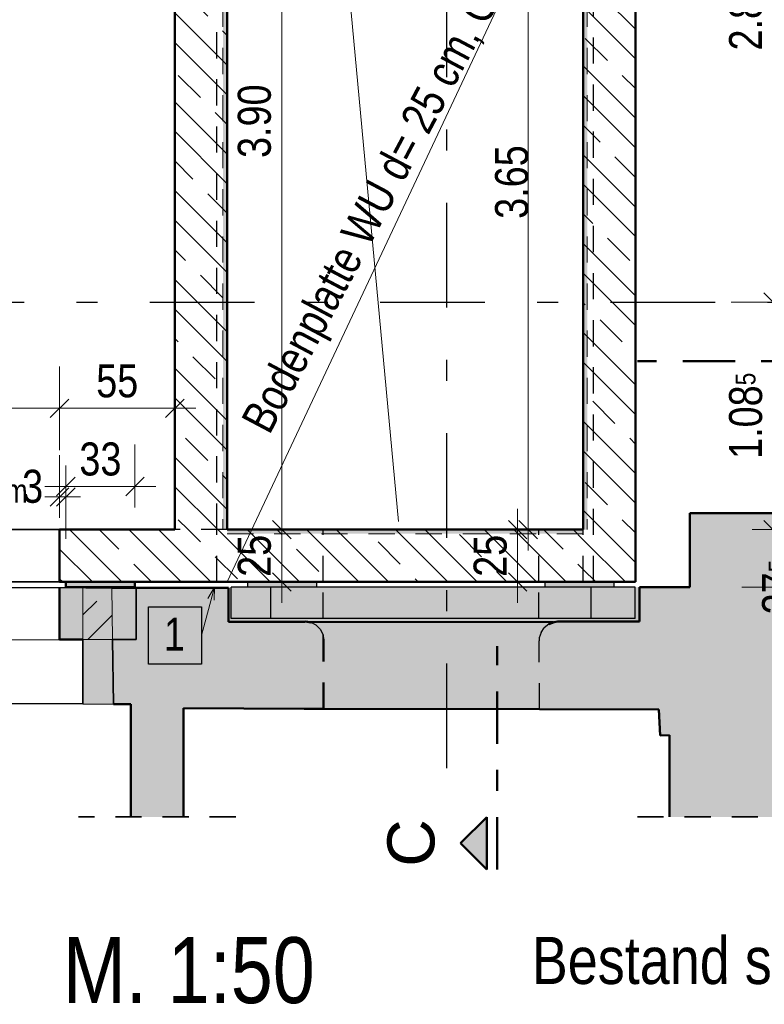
# Model space of a CAD drawing. Header units: millimetres. Extents: x -50 to 85, y 0 to 206.
# Tile 10 of 152: x 8.65 to 12.2, y 10.48 to 15.19. Entities that reach past the tile are written whole.
import ezdxf

# ---------------------------------------------------------------- set-up
doc = ezdxf.new("R2010")
doc.units = ezdxf.units.MM
for name, pattern in [('DASHDOT', [1, 0.5, -0.25, 0, -0.25]), ('DASHDOTX2', [2, 1, -0.5, 0, -0.5]), ('HIDDEN', [0.375, 0.25, -0.125])]:
    doc.linetypes.add(name, pattern=pattern)
for name, color, linetype, lineweight in [('Achsen', 7, 'Continuous', 20), ('Geschnittene Kanten', 7, 'Continuous', 20), ('Schraffuren', 7, 'Continuous', 20), ('Verdeckte Kanten', 7, 'Continuous', 20)]:
    doc.layers.add(name, color=color, linetype=linetype, lineweight=lineweight)
doc.styles.add('Arial', font='arial.ttf')
doc.styles.add('Arial Narrow', font='ARIALN.TTF')
doc.dimstyles.new('Arch_Strakon_dimstyle', dxfattribs={"dimtxt": 15.75, "dimasz": 1, "dimexe": 1.25, "dimexo": 0.0625, "dimgap": 1, "dimtad": 0, "dimdec": 5, "dimzin": 12, "dimdsep": 46, "dimtxsty": 'Arial Narrow', "dimblk": 'Arrowhead_Tick', "dimsah": 1, "dimcen": 0, "dimse1": 1, "dimse2": 1, "dimclrd": 6, "dimclrt": 2, "dimazin": 0, "dimtfac": 1, "dimtdec": 4, "dimtmove": 0, "dimatfit": 3, "dimldrblk": 'NONE', "dimfxl": 1, "dimtvp": 1, "dimtolj": 1, "dimtzin": 0, "dimlwd": 13, "dimarcsym": 2})
pattern_1 = [(135, (0, 0), (-0.212132, -0.212132), []), (135, (-0.0707, -0.0707), (-0.212132, -0.212132), []), (135, (-0.14142, -0.14142), (-0.212132, -0.212132), [0.15, -0.1])]

# ---------------------------------------------------------------- blocks, each defined once
blk = doc.blocks.new('Arrowhead_Tick')
at = {"color": 0, "linetype": 'Continuous', "lineweight": -2}
for p, q in [((0, 20), (0, -10)), ((-1, 0), (0, 0)), ((10, 0), (0, 0))]:
    blk.add_line(p, q, dxfattribs=at)
at = {"color": 2, "linetype": 'Continuous', "lineweight": 35}
blk.add_line((4.42, 4.42), (-4.42, -4.42), dxfattribs=at)
blk = doc.blocks.new('*D85')
at = {"color": 6, "linetype": 'Continuous', "lineweight": 13}
for p, q in [((12.2963, 12.7614), (12.2963, 12.7714)), ((12.2963, 12.4764), (12.2963, 12.7514)), ((12.2963, 12.4664), (12.2963, 12.4564))]:
    blk.add_line(p, q, dxfattribs=at)
at = {"layer": 'Defpoints', "color": 0}
for p in [(11.339, 12.7514), (12.2963, 12.7514), (12.4818, 12.4764)]:
    blk.add_point(p, dxfattribs=at)
at = {"color": 6, "lineweight": 13, "xscale": 0.01, "yscale": 0.01, "zscale": 0.01}
for p, rotation in [((12.2963, 12.7514), 270), ((12.2963, 12.4764), 90)]:
    blk.add_blockref('Arrowhead_Tick', p, dxfattribs=dict(at, rotation=rotation))
at = {"color": 2, "lineweight": 35, "insert": (12.2731, 12.4769), "char_height": 0.1575, "attachment_point": 5, "rotation": 90, "style": 'Arial Narrow'}
blk.add_mtext('\\A1;27{\\A1;\\H.6x;\\S5;}', dxfattribs=at)
blk = doc.blocks.new('_None')
blk = doc.blocks.new('*D86')
at = {"color": 6, "linetype": 'Continuous', "lineweight": 13}
blk.add_line((12.2463, 13.848), (12.2463, 16.6414), dxfattribs=at)
at = {"layer": 'Defpoints', "color": 0}
for p in [(11.589, 16.6514), (12.2463, 16.6514), (13.4229, 13.838)]:
    blk.add_point(p, dxfattribs=at)
at = {"color": 6, "lineweight": 13, "xscale": 0.01, "yscale": 0.01, "zscale": 0.01}
for p, rotation in [((12.2463, 16.6514), 89.99999999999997), ((12.2463, 13.838), 269.9999999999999)]:
    blk.add_blockref('Arrowhead_Tick', p, dxfattribs=dict(at, rotation=rotation))
at = {"color": 2, "lineweight": 35, "insert": (12.1159, 15.2447), "char_height": 0.1575, "attachment_point": 5, "rotation": 90, "style": 'Arial Narrow'}
blk.add_mtext('\\A1;2.81{\\A1;\\H.6x;\\S5;}', dxfattribs=at)
blk = doc.blocks.new('*D200')
at = {"color": 6, "linetype": 'Continuous', "lineweight": 13}
blk.add_line((12.2463, 12.7614), (12.2463, 13.828), dxfattribs=at)
at = {"layer": 'Defpoints', "color": 0}
for p in [(12.2463, 13.838), (13.4229, 13.838), (11.339, 12.7514)]:
    blk.add_point(p, dxfattribs=at)
at = {"color": 6, "lineweight": 13, "xscale": 0.01, "yscale": 0.01, "zscale": 0.01}
for p, rotation in [((12.2463, 13.838), 90), ((12.2463, 12.7514), 270)]:
    blk.add_blockref('Arrowhead_Tick', p, dxfattribs=dict(at, rotation=rotation))
at = {"color": 2, "lineweight": 35, "insert": (12.1159, 13.2947), "char_height": 0.1575, "attachment_point": 5, "rotation": 90, "style": 'Arial Narrow'}
blk.add_mtext('\\A1;1.08{\\A1;\\H.6x;\\S5;}', dxfattribs=at)
blk = doc.blocks.new('*D201')
at = {"color": 6, "linetype": 'Continuous', "lineweight": 13}
blk.add_line((9.9, 12.5114), (9.9, 12.7414), dxfattribs=at)
at = {"layer": 'Defpoints', "color": 0}
for p in [(9.9, 12.7514), (11.339, 12.7514), (8.8385, 12.5014)]:
    blk.add_point(p, dxfattribs=at)
at = {"color": 6, "lineweight": 13, "xscale": 0.01, "yscale": 0.01, "zscale": 0.01}
for p, rotation in [((9.9, 12.7514), 90), ((9.9, 12.5014), 270)]:
    blk.add_blockref('Arrowhead_Tick', p, dxfattribs=dict(at, rotation=rotation))
at = {"color": 2, "lineweight": 35, "insert": (9.7696, 12.6264), "char_height": 0.1575, "attachment_point": 5, "rotation": 90, "style": 'Arial Narrow'}
blk.add_mtext('\\A1;25', dxfattribs=at)
blk = doc.blocks.new('*D202')
at = {"color": 6, "linetype": 'Continuous', "lineweight": 13}
blk.add_line((9.9, 12.7614), (9.9, 16.6414), dxfattribs=at)
at = {"layer": 'Defpoints', "color": 0}
for p in [(9.9, 16.6514), (11.589, 16.6514), (11.339, 12.7514)]:
    blk.add_point(p, dxfattribs=at)
at = {"color": 6, "lineweight": 13, "xscale": 0.01, "yscale": 0.01, "zscale": 0.01}
for p, rotation in [((9.9, 16.6514), 90), ((9.9, 12.7514), 270)]:
    blk.add_blockref('Arrowhead_Tick', p, dxfattribs=dict(at, rotation=rotation))
at = {"color": 2, "lineweight": 35, "insert": (9.7696, 14.7014), "char_height": 0.1575, "attachment_point": 5, "rotation": 90, "style": 'Arial Narrow'}
blk.add_mtext('\\A1;3.90', dxfattribs=at)
blk = doc.blocks.new('*D203')
at = {"color": 6, "linetype": 'Continuous', "lineweight": 13}
blk.add_line((8.3, 12.5114), (8.3, 16.6414), dxfattribs=at)
at = {"layer": 'Defpoints', "color": 0}
for p in [(8.3, 16.6514), (11.589, 16.6514), (8.8385, 12.5014)]:
    blk.add_point(p, dxfattribs=at)
at = {"color": 6, "lineweight": 13, "xscale": 0.01, "yscale": 0.01, "zscale": 0.01}
for p, rotation in [((8.3, 16.6514), 90), ((8.3, 12.5014), 270)]:
    blk.add_blockref('Arrowhead_Tick', p, dxfattribs=dict(at, rotation=rotation))
at = {"color": 2, "lineweight": 35, "insert": (8.1696, 14.5764), "char_height": 0.1575, "attachment_point": 5, "rotation": 90, "style": 'Arial Narrow'}
blk.add_mtext('\\A1;4.15', dxfattribs=at)
blk = doc.blocks.new('*D204')
at = {"color": 6, "linetype": 'Continuous', "lineweight": 13}
blk.add_line((11.0263, 12.5114), (11.0263, 12.7414), dxfattribs=at)
at = {"layer": 'Defpoints', "color": 0}
for p in [(11.0263, 12.7514), (11.339, 12.7514), (8.8385, 12.5014)]:
    blk.add_point(p, dxfattribs=at)
at = {"color": 6, "lineweight": 13, "xscale": 0.01, "yscale": 0.01, "zscale": 0.01}
for p, rotation in [((11.0263, 12.7514), 90), ((11.0263, 12.5014), 270)]:
    blk.add_blockref('Arrowhead_Tick', p, dxfattribs=dict(at, rotation=rotation))
at = {"color": 2, "lineweight": 35, "insert": (10.8959, 12.6264), "char_height": 0.1575, "attachment_point": 5, "rotation": 90, "style": 'Arial Narrow'}
blk.add_mtext('\\A1;25', dxfattribs=at)
blk = doc.blocks.new('*D206')
at = {"color": 6, "linetype": 'Continuous', "lineweight": 13}
blk.add_line((11.0763, 12.7614), (11.0763, 16.3914), dxfattribs=at)
at = {"layer": 'Defpoints', "color": 0}
for p in [(11.0763, 16.4014), (11.089, 16.4014), (11.339, 12.7514)]:
    blk.add_point(p, dxfattribs=at)
at = {"color": 6, "lineweight": 13, "xscale": 0.01, "yscale": 0.01, "zscale": 0.01}
for p, rotation in [((11.0763, 16.4014), 90), ((11.0763, 12.7514), 270)]:
    blk.add_blockref('Arrowhead_Tick', p, dxfattribs=dict(at, rotation=rotation))
at = {"color": 2, "lineweight": 35, "insert": (10.9983, 14.4108), "char_height": 0.1575, "attachment_point": 5, "rotation": 90, "style": 'Arial Narrow'}
blk.add_mtext('\\A1;3.65', dxfattribs=at)
blk = doc.blocks.new('*D217')
at = {"color": 6, "linetype": 'Continuous', "lineweight": 13}
for p, q in [((12.7, 12.5114), (12.7, 12.5214)), ((12.7, 12.4764), (12.7, 12.5014)), ((12.7, 12.4664), (12.7, 12.4564))]:
    blk.add_line(p, q, dxfattribs=at)
at = {"layer": 'Defpoints', "color": 0}
for p in [(11.4875, 12.5014), (11.4875, 12.4764), (12.7, 12.5014)]:
    blk.add_point(p, dxfattribs=at)
at = {"color": 6, "lineweight": 13, "xscale": 0.01, "yscale": 0.01, "zscale": 0.01}
for p, rotation in [((12.7, 12.4764), 90), ((12.7, 12.5014), 270)]:
    blk.add_blockref('Arrowhead_Tick', p, dxfattribs=dict(at, rotation=rotation))
at = {"color": 2, "lineweight": 35, "insert": (12.5709, 12.4889), "char_height": 0.1575, "attachment_point": 5, "rotation": 90, "style": 'Arial Narrow'}
blk.add_mtext('\\A1;2{\\A1;\\H.6x;\\S5;}', dxfattribs=at)
blk = doc.blocks.new('*D218')
at = {"color": 6, "linetype": 'Continuous', "lineweight": 13}
blk.add_line((12.7, 12.5114), (12.7, 16.6414), dxfattribs=at)
at = {"layer": 'Defpoints', "color": 0}
for p in [(11.589, 16.6514), (12.7, 16.6514), (11.4875, 12.5014)]:
    blk.add_point(p, dxfattribs=at)
at = {"color": 6, "lineweight": 13, "xscale": 0.01, "yscale": 0.01, "zscale": 0.01}
for p, rotation in [((12.7, 16.6514), 90), ((12.7, 12.5014), 270)]:
    blk.add_blockref('Arrowhead_Tick', p, dxfattribs=dict(at, rotation=rotation))
at = {"color": 2, "lineweight": 35, "insert": (12.5696, 14.5764), "char_height": 0.1575, "attachment_point": 5, "rotation": 90, "style": 'Arial Narrow'}
blk.add_mtext('\\A1;4.15', dxfattribs=at)
blk = doc.blocks.new('*D394')
at = {"color": 6, "linetype": 'Continuous', "lineweight": 13}
blk.add_line((7.6485, 13.3306), (8.8285, 13.3306), dxfattribs=at)
at = {"layer": 'Defpoints', "color": 0}
for p in [(8.8385, 13.3306), (7.6385, 12.7514), (8.8385, 12.7514)]:
    blk.add_point(p, dxfattribs=at)
at = {"color": 6, "lineweight": 13, "xscale": 0.01, "yscale": 0.01, "zscale": 0.01}
blk.add_blockref('Arrowhead_Tick', (8.8385, 13.3306), dxfattribs=at)
at = {"color": 6, "lineweight": 13, "xscale": 0.01, "yscale": 0.01, "zscale": 0.01, "rotation": 180}
blk.add_blockref('Arrowhead_Tick', (7.6385, 13.3306), dxfattribs=at)
at = {"color": 2, "lineweight": 35, "insert": (8.2385, 13.461), "char_height": 0.1575, "attachment_point": 5, "style": 'Arial Narrow'}
blk.add_mtext('\\A1;1.20', dxfattribs=at)
blk = doc.blocks.new('*D397')
at = {"color": 6, "linetype": 'Continuous', "lineweight": 13}
blk.add_line((8.8785, 12.9572), (9.1885, 12.9572), dxfattribs=at)
at = {"layer": 'Defpoints', "color": 0}
for p in [(9.1985, 12.9572), (8.8685, 12.4764), (9.1985, 12.4764)]:
    blk.add_point(p, dxfattribs=at)
at = {"color": 6, "lineweight": 13, "xscale": 0.01, "yscale": 0.01, "zscale": 0.01}
blk.add_blockref('Arrowhead_Tick', (9.1985, 12.9572), dxfattribs=at)
at = {"color": 6, "lineweight": 13, "xscale": 0.01, "yscale": 0.01, "zscale": 0.01, "rotation": 180}
blk.add_blockref('Arrowhead_Tick', (8.8685, 12.9572), dxfattribs=at)
at = {"color": 2, "lineweight": 35, "insert": (9.0335, 13.0876), "char_height": 0.1575, "attachment_point": 5, "style": 'Arial Narrow'}
blk.add_mtext('\\A1;33', dxfattribs=at)
blk = doc.blocks.new('*D400')
at = {"color": 6, "linetype": 'Continuous', "lineweight": 13}
blk.add_line((8.8485, 13.3306), (9.379, 13.3306), dxfattribs=at)
at = {"layer": 'Defpoints', "color": 0}
for p in [(9.389, 13.3306), (8.8385, 12.7514), (9.389, 12.7514)]:
    blk.add_point(p, dxfattribs=at)
at = {"color": 6, "lineweight": 13, "xscale": 0.01, "yscale": 0.01, "zscale": 0.01}
blk.add_blockref('Arrowhead_Tick', (9.389, 13.3306), dxfattribs=at)
at = {"color": 6, "lineweight": 13, "xscale": 0.01, "yscale": 0.01, "zscale": 0.01, "rotation": 180}
blk.add_blockref('Arrowhead_Tick', (8.8385, 13.3306), dxfattribs=at)
at = {"color": 2, "lineweight": 35, "insert": (9.1138, 13.4607), "char_height": 0.1575, "attachment_point": 5, "style": 'Arial Narrow'}
blk.add_mtext('\\A1;55', dxfattribs=at)
blk = doc.blocks.new('*D401')
at = {"color": 6, "linetype": 'Continuous', "lineweight": 13}
for p, q in [((8.8285, 12.9072), (8.8185, 12.9072)), ((8.8385, 12.9072), (8.8685, 12.9072)), ((8.8785, 12.9072), (8.8885, 12.9072))]:
    blk.add_line(p, q, dxfattribs=at)
at = {"layer": 'Defpoints', "color": 0}
for p in [(8.8685, 12.9072), (8.8385, 12.474), (8.8685, 12.4764)]:
    blk.add_point(p, dxfattribs=at)
at = {"color": 6, "lineweight": 13, "xscale": 0.01, "yscale": 0.01, "zscale": 0.01}
blk.add_blockref('Arrowhead_Tick', (8.8385, 12.9072), dxfattribs=at)
at = {"color": 6, "lineweight": 13, "xscale": 0.01, "yscale": 0.01, "zscale": 0.01, "rotation": 180}
blk.add_blockref('Arrowhead_Tick', (8.8685, 12.9072), dxfattribs=at)
at = {"color": 2, "lineweight": 35, "insert": (8.7097, 12.9572), "char_height": 0.1575, "attachment_point": 5, "style": 'Arial Narrow'}
blk.add_mtext('\\A1;3', dxfattribs=at)

msp = doc.modelspace()

# ---------------------------------------------------------------- hatches: boundary and pattern name
at = {"lineweight": 13}
h = msp.add_hatch(dxfattribs=at)
h.set_pattern_fill('wuB', color=6, scale=0.01, angle=135, style=0, pattern_type=2)
h.set_pattern_definition(pattern_1)
h.paths.add_polyline_path([(9.638982, 16.6514394), (9.638982, 12.7513803), (9.388982, 12.7513803), (9.388982, 16.4014341)])
h = msp.add_hatch(dxfattribs=at)
h.set_pattern_fill('wuB', color=6, scale=0.01, angle=135, style=0, pattern_type=2)
h.set_pattern_definition(pattern_1)
h.paths.add_polyline_path([(11.5889895, 12.5013803), (11.3389895, 12.5013803), (11.3389895, 16.6513871), (11.5889895, 16.6513871)])
at = {"lineweight": 25, "true_color": 0xcccccc}
for points in [[(9.638982, 16.4013861), (9.638982, 12.7513803), (9.618982, 12.7513803), (9.618982, 16.4013871)], [(11.3389895, 12.7513803), (11.3589895, 12.7513803), (11.3589895, 16.4013871), (11.3389895, 16.4013871)], [(11.3389895, 12.7513803), (11.3389895, 12.7313803), (9.638982, 12.7313803), (9.638982, 12.7513803)]]:
    msp.add_hatch(color=254, dxfattribs=at).paths.add_polyline_path(points)
at = {"lineweight": 13}
h = msp.add_hatch(dxfattribs=at)
h.set_pattern_fill('wuB', color=6, scale=0.01, angle=135, style=0, pattern_type=2)
h.set_pattern_definition(pattern_1)
h.paths.add_polyline_path([(11.3389895, 12.7513803), (11.3389895, 12.5013803), (8.8385434, 12.5013803), (8.8385434, 12.7513803)])
at = {"lineweight": 25, "true_color": 0xaaaaaa}
for points in [[(9.0885721, 12.4739902), (9.0915412, 12.2263803), (8.9489841, 12.2263803), (8.8385434, 12.2263803), (8.8385434, 12.4739902)], [(11.6075705, 12.4764027), (11.6075705, 12.3121009), (9.6458083, 12.3118554), (9.6458083, 12.4739902)]]:
    msp.add_hatch(color=253, dxfattribs=at).paths.add_polyline_path(points)
at = {"lineweight": 13, "true_color": 0xaaaaaa}
msp.add_hatch(color=253, dxfattribs=at).paths.add_polyline_path([(9.0915412, 12.2263803), (9.2035434, 12.2263803), (9.2035434, 12.4739902), (9.0885721, 12.4739902)])
at = {"lineweight": 13, "true_color": 0x0000ff}
msp.add_hatch(color=5, dxfattribs=at).paths.add_polyline_path([(10.7533183, 11.25415), (10.8783183, 11.12915), (10.8783183, 11.37915)])
at = {"layer": 'Schraffuren', "lineweight": 13, "true_color": 0xf0f0f0}
for points in [[(12.4326784, 13.0109299), (12.7383951, 12.8109464), (12.6431856, 12.681919), (12.4968788, 12.4076807), (12.4270747, 12.201186), (12.3880677, 12.0051773), (12.3736284, 11.8058269), (12.3736284, 11.3800111), (11.7518667, 11.3800111), (11.7519457, 11.3810884), (11.7519457, 11.7695031), (11.7076871, 11.7687878), (11.7013051, 11.8919069), (11.1306853, 11.8934959), (11.1287798, 12.2201297), (11.1297997, 12.2342947), (11.1378356, 12.2603463), (11.1531933, 12.2828719), (11.1745082, 12.29987), (11.1998865, 12.3098303), (11.2182101, 12.3121009), (11.6075705, 12.3121009), (11.6075705, 12.4764027), (11.8486777, 12.4763769), (11.8486777, 12.8296791), (12.258657, 12.8296963), (12.4171787, 13.0235777)], [(9.2035434, 12.4739902), (9.2035434, 12.2263803), (9.0915412, 12.2263803), (9.0885721, 12.4739902)], [(10.1004338, 12.2248581), (10.1004338, 11.8961056), (9.4302615, 11.8981511), (9.4302615, 11.3800111), (9.1782087, 11.3800111), (9.1782011, 11.9181887), (9.0952314, 11.9186385), (9.0885721, 12.4739902), (9.6458083, 12.4739902), (9.6458083, 12.3118554), (10.0075476, 12.3118554), (10.0132499, 12.3120421), (10.0401912, 12.307775), (10.0644953, 12.2953914), (10.0837832, 12.2761036), (10.0961667, 12.2517995)], [(10.0193928, 12.3118254), (11.1959707, 12.3088451), (11.1745082, 12.29987), (11.1531933, 12.2828719), (11.1378356, 12.2603463), (11.1297997, 12.2342947), (11.1287798, 12.2201297), (11.1306853, 11.8934959), (10.1004338, 11.8961056), (10.1004338, 12.2248581), (10.0961667, 12.2517995), (10.0837832, 12.2761036), (10.0644953, 12.2953914), (10.0401912, 12.307775)], [(10.1004338, 11.8961056), (10.0064951, 11.8963435), (10.0064952, 11.8963923)]]:
    msp.add_hatch(color=7, dxfattribs=at).paths.add_polyline_path(points)
at = {"layer": 'Schraffuren', "lineweight": 13, "true_color": 0xff0000}
msp.add_hatch(color=1, dxfattribs=at).paths.add_polyline_path([(9.1985434, 12.4763769), (8.8685434, 12.4763769), (8.8685434, 12.5013769), (9.1985434, 12.5013769)])
at = {"layer": 'Schraffuren', "lineweight": 13}
h = msp.add_hatch(dxfattribs=at)
h.set_pattern_fill('bB', color=6, scale=0.01, angle=45, style=0, pattern_type=2)
h.set_pattern_definition([(45, (0, 0), (-0.1414214, 0.1414214), [0.15, -0.1]), (45, (-0.07071, 0.07071), (-0.1414214, 0.1414214), [])])
h.paths.add_polyline_path([(9.0915412, 12.2263803), (8.9502219, 12.2263803), (8.9502219, 12.4763803), (9.0885434, 12.4763803)])
at = {"layer": 'Schraffuren', "lineweight": 25, "true_color": 0xff0000}
for points in [[(10.067458, 12.5013769), (10.067458, 12.4763769), (9.737458, 12.4763769), (9.737458, 12.5013769)], [(11.4874573, 12.5013769), (11.4874573, 12.4763769), (11.1574573, 12.4763769), (11.1574573, 12.5013769)]]:
    msp.add_hatch(color=1, dxfattribs=at).paths.add_polyline_path(points)
at = {"layer": 'Schraffuren', "lineweight": 25, "true_color": 0xaaaaaa}
msp.add_hatch(color=253, dxfattribs=at).paths.add_polyline_path([(9.0915412, 12.2263803), (9.0952314, 11.9186385), (8.9502219, 11.9194246), (8.9489841, 12.2263803)])

# ---------------------------------------------------------------- linework, layer by layer
at = {"color": 5, "linetype": 'Continuous', "lineweight": 18}
for p, q in [((9.9385436, 18.3512181), (10.4578885, 12.7902205)), ((9.638982, 12.5013803), (11.5889895, 16.6463838))]:
    msp.add_line(p, q, dxfattribs=at)
at = {"color": 4, "linetype": 'Continuous', "lineweight": 50}
for p, q in [((11.5889895, 12.5013803), (11.5889895, 16.6513871)), ((9.388982, 12.7513803), (9.388982, 16.4014341)), ((9.638982, 12.7513803), (9.638982, 16.4013871)), ((11.3389895, 12.7513803), (11.3389895, 16.4013871)), ((12.258657, 12.8296963), (11.8486777, 12.8296791)), ((11.8486777, 12.4763769), (11.8486777, 12.8296791)), ((9.388982, 12.7513803), (8.8385434, 12.7513803)), ((8.8385434, 12.5013803), (8.8385434, 12.7513803)), ((11.3389895, 12.7513803), (9.638982, 12.7513803)), ((8.8685434, 12.5013769), (8.8385434, 12.5013769)), ((9.6458083, 12.4739902), (9.0885721, 12.4739902)), ((11.3389895, 12.5013769), (9.1985434, 12.5013769)), ((9.6458083, 12.3118554), (9.6458083, 12.4739902)), ((11.5889895, 12.5013769), (11.3389895, 12.5013769)), ((11.6075705, 12.3121009), (11.6075705, 12.4764027)), ((11.8486777, 12.4763769), (11.6075705, 12.4764027)), ((10.0075476, 12.3118554), (9.6458083, 12.3118554)), ((10.0075476, 12.3118554), (10.0132499, 12.3120421)), ((10.0401912, 12.307775), (10.0132499, 12.3120421)), ((10.0193928, 12.3118254), (11.1959707, 12.3088451)), ((10.0193928, 12.3118254), (10.0401912, 12.307775)), ((11.1998865, 12.3098303), (11.1745082, 12.29987)), ((11.1959707, 12.3088451), (11.1745082, 12.29987)), ((11.2182101, 12.3121009), (11.1998865, 12.3098303)), ((11.6075705, 12.3121009), (11.2182101, 12.3121009)), ((9.0952314, 11.9186385), (9.1782011, 11.9181887)), ((9.1782011, 11.9181887), (9.1782087, 11.3800111)), ((9.4302615, 11.3800111), (9.4302615, 11.8981511)), ((9.4302615, 11.8981511), (10.0064952, 11.8963923)), ((10.0064951, 11.8963435), (10.1004338, 11.8961056)), ((10.1004338, 11.8961056), (11.1306853, 11.8934959)), ((11.1306853, 11.8934959), (11.7013051, 11.8919069)), ((11.7013051, 11.8919069), (11.7076871, 11.7687878)), ((11.7076871, 11.7687878), (11.7519457, 11.7695031)), ((11.7519457, 11.3810884), (11.7519457, 11.7695031)), ((10.8783183, 11.37915), (10.7533183, 11.25415)), ((10.8783183, 11.12915), (10.8783183, 11.37915)), ((11.7519457, 11.3810884), (11.7518667, 11.3800111)), ((10.7533183, 11.25415), (10.8783183, 11.12915))]:
    msp.add_line(p, q, dxfattribs=at)
at = {"color": 5, "linetype": 'HIDDEN', "lineweight": 18, "ltscale": 0.5}
for p, q in [((9.618982, 16.4013871), (9.618982, 12.7513803)), ((11.3589895, 16.4013871), (11.3589895, 12.7513803)), ((11.3389895, 12.7313803), (9.638982, 12.7313803))]:
    msp.add_line(p, q, dxfattribs=at)
at = {"color": 4, "linetype": 'DASHDOT', "lineweight": 50, "ltscale": 0.5}
for p, q in [((12.6647002, 13.5550482), (11.5988967, 13.5550482)), ((10.9283183, 11.12915), (10.9283183, 12.1949535))]:
    msp.add_line(p, q, dxfattribs=at)
at = {"color": 3, "linetype": 'Continuous', "lineweight": 25}
for p, q in [((8.8385434, 12.7513803), (7.6385434, 12.7513803)), ((8.9502219, 12.4739902), (6.8447884, 12.4739902)), ((8.8385434, 12.5013769), (7.6385434, 12.5013769)), ((8.926847, 12.4739902), (7.6385434, 12.4739902)), ((8.9502219, 12.4739902), (8.926847, 12.4739902)), ((9.657458, 12.3263803), (9.657458, 12.4763803)), ((9.737458, 12.4763769), (9.657458, 12.4763769)), ((9.737458, 12.4763769), (9.737458, 12.5013769)), ((10.067458, 12.4763769), (9.737458, 12.4763769)), ((9.847458, 12.3263803), (9.847458, 12.4763803)), ((11.1574573, 12.4763769), (10.067458, 12.4763769)), ((11.4874573, 12.4763769), (11.1574573, 12.4763769)), ((11.3774573, 12.3263803), (11.3774573, 12.4763803)), ((11.4874573, 12.4763769), (11.4874573, 12.5013769)), ((11.5874573, 12.4763769), (11.4874573, 12.4763769)), ((11.5874573, 12.3263803), (11.5874573, 12.4763803)), ((9.847458, 12.3263803), (9.657458, 12.3263803)), ((11.3774573, 12.3263803), (9.847458, 12.3263803)), ((11.5874573, 12.3263803), (11.3774573, 12.3263803)), ((8.9502219, 11.9194246), (6.8846849, 11.9194246)), ((8.9502219, 11.9194246), (9.0952314, 11.9186385)), ((8.9502219, 11.9194246), (9.0952314, 11.9186385))]:
    msp.add_line(p, q, dxfattribs=at)
at = {"color": 9, "linetype": 'Continuous', "lineweight": 0}
for p, q in [((8.9502219, 12.2263803), (8.9502219, 12.4763803)), ((9.0885434, 12.4763803), (9.0915412, 12.2263803)), ((9.0915412, 12.2263803), (8.9502219, 12.2263803)), ((9.0915412, 12.2263803), (9.0952314, 11.9186385))]:
    msp.add_line(p, q, dxfattribs=at)
at = {"color": 2, "linetype": 'HIDDEN', "lineweight": 35, "ltscale": 0.5}
for p, q in [((9.0885721, 12.4739902), (8.9502219, 12.4739902)), ((10.097458, 11.8961147), (10.097458, 12.2474422)), ((10.1004338, 11.8961056), (10.1004338, 12.2248581)), ((9.6802615, 11.3800111), (8.9282087, 11.3800111)), ((12.6236284, 11.3800111), (11.5018667, 11.3800111))]:
    msp.add_line(p, q, dxfattribs=at)
at = {"color": 3, "linetype": 'HIDDEN', "lineweight": 25, "ltscale": 0.5}
for p, q in [((10.0644953, 12.2953914), (10.0401912, 12.307775)), ((10.0837832, 12.2761036), (10.0644953, 12.2953914)), ((10.0837832, 12.2761036), (10.0961667, 12.2517995)), ((11.1378356, 12.2603463), (11.1531933, 12.2828719)), ((11.1745082, 12.29987), (11.1531933, 12.2828719)), ((10.0961667, 12.2517995), (10.0965596, 12.2493191)), ((10.0961667, 12.2517995), (10.097458, 12.2474422)), ((10.0965596, 12.2493191), (10.1004338, 12.2248581)), ((11.1297997, 12.2342947), (11.1287798, 12.2201297)), ((11.1378356, 12.2603463), (11.1297997, 12.2342947)), ((11.1306853, 11.8934959), (11.1287798, 12.2201297)), ((10.0064952, 11.8963923), (10.1004338, 11.8961056))]:
    msp.add_line(p, q, dxfattribs=at)
msp.add_arc((10.0132499, 12.2248581), 0.087184, 0, 15.0130563, dxfattribs=at)
at = {"layer": 'Achsen', "color": 3, "linetype": 'DASHDOTX2', "lineweight": 25, "ltscale": 0.5}
for p, q in [((10.6865329, 38.5121345), (10.6865329, 11.4840961)), ((3.7695329, 13.837962), (13.4228669, 13.837962))]:
    msp.add_line(p, q, dxfattribs=at)
at = {"layer": 'Geschnittene Kanten', "color": 4, "linetype": 'Continuous', "lineweight": 50}
for p, q in [((9.1985434, 12.5013769), (8.8685434, 12.5013769)), ((8.8685434, 12.4763769), (8.8685434, 12.5013769)), ((9.1985434, 12.4763769), (8.8685434, 12.4763769)), ((9.1985434, 12.4763769), (9.1985434, 12.5013769))]:
    msp.add_line(p, q, dxfattribs=at)
at = {"layer": 'Schraffuren', "color": 3, "linetype": 'Continuous', "lineweight": 25}
for p, q in [((7.6385434, 12.7513803), (8.8385434, 12.7513803)), ((7.6385434, 12.5013803), (8.8385434, 12.5013803)), ((9.2635829, 12.1085959), (9.2635829, 12.3825959)), ((9.2635829, 12.3825959), (9.5155829, 12.3825959)), ((9.5155829, 12.3825959), (9.5155829, 12.1085959)), ((7.6385434, 12.2228269), (8.8385434, 12.2263803)), ((9.5155829, 12.1085959), (9.2635829, 12.1085959))]:
    msp.add_line(p, q, dxfattribs=at)
at = {"layer": 'Schraffuren', "color": 4, "linetype": 'Continuous', "lineweight": 50}
for p, q in [((8.8385434, 12.4739902), (8.8385434, 12.2263803)), ((9.2035434, 12.4763769), (9.2035434, 12.4739902)), ((8.8385434, 12.2263803), (8.9502219, 12.2263803))]:
    msp.add_line(p, q, dxfattribs=at)
at = {"layer": 'Schraffuren', "color": 2, "linetype": 'Continuous', "lineweight": 35}
for p, q in [((9.2035434, 12.4739902), (9.2035434, 12.2263803)), ((8.9489841, 12.2263803), (8.9489841, 11.9194246)), ((9.2035434, 12.2263803), (9.0915412, 12.2263803)), ((9.0915412, 12.2263803), (9.0952314, 11.9186385))]:
    msp.add_line(p, q, dxfattribs=at)
at = {"layer": 'Schraffuren', "color": 5, "linetype": 'Continuous', "lineweight": 18}
for p, q in [((9.5155829, 12.2455959), (9.577627, 12.4760346)), ((9.5465038, 12.4222776), (9.577627, 12.4760346)), ((9.577627, 12.4760346), (9.577552, 12.4139181))]:
    msp.add_line(p, q, dxfattribs=at)
at = {"layer": 'Schraffuren', "color": 9, "linetype": 'Continuous', "lineweight": 0}
msp.add_circle((8.9489841, 12.2263803), 0.00111, dxfattribs=at)
at = {"layer": 'Verdeckte Kanten', "color": 3, "linetype": 'HIDDEN', "lineweight": 25, "ltscale": 0.5}
for p, q in [((9.588982, 12.7513803), (9.588982, 16.4013864)), ((11.3889895, 12.5013803), (11.3889895, 16.4013864)), ((9.638982, 12.7513803), (9.388982, 12.7513803)), ((9.588982, 12.5013803), (9.588982, 12.7513803)), ((10.097458, 12.5013803), (10.097458, 12.7513803)), ((11.1274573, 12.5013803), (11.1274573, 12.7513803)), ((11.3389895, 12.5013803), (11.3389895, 12.7513803)), ((10.067458, 12.4763769), (10.067458, 12.5013769)), ((10.097458, 12.3263803), (10.097458, 12.4763803)), ((11.1274573, 12.3263803), (11.1274573, 12.4763803)), ((11.1574573, 12.4763769), (11.1574573, 12.5013769))]:
    msp.add_line(p, q, dxfattribs=at)

# ---------------------------------------------------------------- texts
at = {"color": 2, "lineweight": 35, "style": 'Arial Narrow'}
msp.add_text('Bodenplatte WU d= 25 cm, OK = -.46', height=0.1575, rotation=62.071, dxfattribs=at).set_placement((9.8403809, 13.1996791))
at = {"color": 3, "lineweight": 25, "style": 'Arial Narrow'}
msp.add_text('ab OK. -2.11m', height=0.1125, dxfattribs=at).set_placement((7.8477895, 12.8798257))
at = {"color": 4, "lineweight": 50, "style": 'Arial'}
msp.add_text('C', height=0.225, rotation=90, dxfattribs=at).set_placement((10.6291081, 11.1417788))
at = {"color": 1, "lineweight": 70, "style": 'Arial Narrow'}
msp.add_text('Schnitt H - H   M. 1:50', height=0.315, dxfattribs=at).set_placement((6.5077244, 10.4905812))
at = {"color": 4, "lineweight": 50, "style": 'Arial Narrow'}
msp.add_text('Bestand s. Pläne Stadthalle', height=0.225, dxfattribs=at).set_placement((11.0936919, 10.5819079))
at = {"layer": 'Schraffuren', "color": 2, "lineweight": 35, "style": 'Arial Narrow'}
msp.add_text('1', height=0.1575, dxfattribs=at).set_placement((9.3367152, 12.1731244))

# ---------------------------------------------------------------- dimensions: what is measured, and where the dimension line sits
at = {"lineweight": 35}
for base, p1, p2, text, override, picture, middle in [((8.3, 16.6513864), (8.8385434, 12.5013769), (11.5889895, 16.6513864), '4.15', {"dimscale": 0.01, "dimtxt": 15.75, "dimasz": 1, "dimgap": 5, "dimtad": 1, "dimjust": 0, "dimtih": 0, "dimtoh": 0, "dimdec": 5, "dimdsep": 46, "dimtxsty": 'Arial Narrow', "dimclrd": 6, "dimclrt": 2, "dimtix": 1, "dimtofl": 255, "dimtmove": 0, "dimatfit": 2, "dimfxl": 0, "dimfxlon": 0, "dimtvp": 31.746032, "dimlwd": 13}, '*D203', (8.3, 14.5763817)), ((9.9, 16.6513864), (11.3389895, 12.7513803), (11.5889895, 16.6513864), '3.90', {"dimscale": 0.01, "dimtxt": 15.75, "dimasz": 1, "dimgap": 5, "dimtad": 1, "dimjust": 0, "dimtih": 0, "dimtoh": 0, "dimdec": 5, "dimdsep": 46, "dimtxsty": 'Arial Narrow', "dimclrd": 6, "dimclrt": 2, "dimtix": 1, "dimtofl": 255, "dimtmove": 0, "dimatfit": 2, "dimfxl": 0, "dimfxlon": 0, "dimtvp": 31.746032, "dimlwd": 13}, '*D202', (9.9, 14.7013833)), ((12.7, 16.6513864), (11.4874573, 12.5013769), (11.5889895, 16.6513864), '4.15', {"dimscale": 0.01, "dimtxt": 15.75, "dimasz": 1, "dimgap": 5, "dimtad": 1, "dimjust": 0, "dimtih": 0, "dimtoh": 0, "dimdec": 5, "dimdsep": 46, "dimtxsty": 'Arial Narrow', "dimclrd": 6, "dimclrt": 2, "dimtix": 1, "dimtofl": 255, "dimtmove": 0, "dimatfit": 2, "dimfxl": 0, "dimfxlon": 0, "dimtvp": 31.746032, "dimlwd": 13}, '*D218', (12.7, 14.5763817)), ((12.2462914, 16.6513864), (13.4228669, 13.837962), (11.5889895, 16.6513864), '2.81{\\A1;\\H.6x;\\S5;}', {"dimscale": 0.01, "dimtxt": 15.75, "dimasz": 1, "dimgap": 5, "dimtad": 1, "dimjust": 0, "dimtih": 0, "dimtoh": 0, "dimdec": 5, "dimdsep": 46, "dimtxsty": 'Arial Narrow', "dimclrd": 6, "dimclrt": 2, "dimtix": 1, "dimtofl": 255, "dimtmove": 0, "dimatfit": 2, "dimfxl": 0, "dimfxlon": 0, "dimtvp": 31.746032, "dimlwd": 13}, '*D86', (12.2462914, 15.2446742)), ((11.0762635, 16.4013864), (11.3389895, 12.7513803), (11.088982, 16.4013864), '3.65', {"dimscale": 0.01, "dimtxt": 15.75, "dimasz": 1, "dimgap": 5, "dimtad": 0, "dimjust": 0, "dimtih": 0, "dimtoh": 0, "dimdec": 5, "dimdsep": 46, "dimtxsty": 'Arial Narrow', "dimclrd": 6, "dimclrt": 2, "dimtix": 0, "dimtofl": 255, "dimtmove": 2, "dimatfit": 2, "dimfxl": 0, "dimfxlon": 0, "dimtvp": 31.746032, "dimlwd": 13}, '*D206', (10.9982704, 14.410831)), ((12.2462914, 13.837962), (11.3389895, 12.7513803), (13.4228669, 13.837962), '1.08{\\A1;\\H.6x;\\S5;}', {"dimscale": 0.01, "dimtxt": 15.75, "dimasz": 1, "dimgap": 5, "dimtad": 1, "dimjust": 0, "dimtih": 0, "dimtoh": 0, "dimdec": 5, "dimdsep": 46, "dimtxsty": 'Arial Narrow', "dimclrd": 6, "dimclrt": 2, "dimtix": 1, "dimtofl": 255, "dimtmove": 0, "dimatfit": 2, "dimfxl": 0, "dimfxlon": 0, "dimtvp": 31.746032, "dimlwd": 13}, '*D200', (12.2462914, 13.2946711)), ((9.9, 12.7513803), (8.8385434, 12.5013769), (11.3389895, 12.7513803), '25', {"dimscale": 0.01, "dimtxt": 15.75, "dimasz": 1, "dimgap": 5, "dimtad": 1, "dimjust": 0, "dimtih": 0, "dimtoh": 0, "dimdec": 5, "dimdsep": 46, "dimtxsty": 'Arial Narrow', "dimclrd": 6, "dimclrt": 2, "dimtix": 1, "dimtofl": 255, "dimtmove": 0, "dimatfit": 2, "dimfxl": 0, "dimfxlon": 0, "dimtvp": 31.746032, "dimlwd": 13}, '*D201', (9.9, 12.6263786)), ((11.0262635, 12.7513803), (8.8385434, 12.5013769), (11.3389895, 12.7513803), '25', {"dimscale": 0.01, "dimtxt": 15.75, "dimasz": 1, "dimgap": 5, "dimtad": 1, "dimjust": 0, "dimtih": 0, "dimtoh": 0, "dimdec": 5, "dimdsep": 46, "dimtxsty": 'Arial Narrow', "dimclrd": 6, "dimclrt": 2, "dimtix": 1, "dimtofl": 255, "dimtmove": 0, "dimatfit": 2, "dimfxl": 0, "dimfxlon": 0, "dimtvp": 31.746032, "dimlwd": 13}, '*D204', (11.0262635, 12.6263786)), ((12.2962914, 12.7513803), (12.481784, 12.4763803), (11.3389895, 12.7513803), '27{\\A1;\\H.6x;\\S5;}', {"dimscale": 0.01, "dimtxt": 15.75, "dimasz": 1, "dimgap": 5, "dimtad": 0, "dimjust": 0, "dimtih": 0, "dimtoh": 0, "dimdec": 5, "dimdsep": 46, "dimtxsty": 'Arial Narrow', "dimclrd": 6, "dimclrt": 2, "dimtix": 0, "dimtofl": 255, "dimtmove": 2, "dimatfit": 2, "dimfxl": 0, "dimfxlon": 0, "dimtvp": 31.746032, "dimlwd": 13}, '*D85', (12.2730588, 12.4769348)), ((12.7, 12.5013769), (11.4874573, 12.4763769), (11.4874573, 12.5013769), '2{\\A1;\\H.6x;\\S5;}', {"dimscale": 0.01, "dimtxt": 15.75, "dimasz": 1, "dimgap": 5, "dimtad": 1, "dimjust": 0, "dimtih": 0, "dimtoh": 0, "dimdec": 5, "dimdsep": 46, "dimtxsty": 'Arial Narrow', "dimclrd": 6, "dimclrt": 2, "dimtix": 1, "dimtofl": 255, "dimtmove": 0, "dimatfit": 2, "dimfxl": 0, "dimfxlon": 0, "dimtvp": 31.746032, "dimlwd": 13}, '*D217', (12.7, 12.4888769))]:
    dim = msp.add_linear_dim(base=base, p1=p1, p2=p2, angle=90, text=text, dimstyle='Arch_Strakon_dimstyle', override=override, dxfattribs=at)
    dim.commit()
    dim.dimension.update_dxf_attribs({"geometry": picture, "text_midpoint": middle, "dimtype": 160})
for base, p1, p2, text, override, picture, middle in [((8.8385434, 13.3305639), (7.6385434, 12.7513803), (8.8385434, 12.7513803), '1.20', {"dimscale": 0.01, "dimtxt": 15.75, "dimasz": 1, "dimgap": 5, "dimtad": 1, "dimjust": 0, "dimtih": 0, "dimtoh": 0, "dimdec": 5, "dimdsep": 46, "dimtxsty": 'Arial Narrow', "dimclrd": 6, "dimclrt": 2, "dimtix": 1, "dimtofl": 255, "dimtmove": 0, "dimatfit": 2, "dimfxl": 0, "dimfxlon": 0, "dimtvp": 31.746032, "dimlwd": 13}, '*D394', (8.2385434, 13.3305639)), ((9.388982, 13.3305639), (8.8385434, 12.7513803), (9.388982, 12.7513803), '55', {"dimscale": 0.01, "dimtxt": 15.75, "dimasz": 1, "dimgap": 5, "dimtad": 1, "dimjust": 0, "dimtih": 0, "dimtoh": 0, "dimdec": 5, "dimdsep": 46, "dimtxsty": 'Arial Narrow', "dimclrd": 6, "dimclrt": 2, "dimtix": 1, "dimtofl": 255, "dimtmove": 0, "dimatfit": 2, "dimfxl": 0, "dimfxlon": 0, "dimtvp": 31.746032, "dimlwd": 13}, '*D400', (9.1137627, 13.3305639)), ((9.1985434, 12.9572404), (8.8685434, 12.4763769), (9.1985434, 12.4763769), '33', {"dimscale": 0.01, "dimtxt": 15.75, "dimasz": 1, "dimgap": 5, "dimtad": 1, "dimjust": 0, "dimtih": 0, "dimtoh": 0, "dimdec": 2, "dimdsep": 46, "dimtxsty": 'Arial Narrow', "dimclrd": 6, "dimclrt": 2, "dimtix": 1, "dimtofl": 255, "dimtmove": 0, "dimatfit": 2, "dimfxl": 0, "dimfxlon": 0, "dimtvp": 31.746032, "dimlwd": 13}, '*D397', (9.0335434, 12.9572404)), ((8.8685434, 12.9072404), (8.8385434, 12.4739902), (8.8685434, 12.4763769), '3', {"dimscale": 0.01, "dimtxt": 15.75, "dimasz": 1, "dimgap": 5, "dimtad": 1, "dimjust": 0, "dimtih": 0, "dimtoh": 0, "dimdec": 5, "dimdsep": 46, "dimtxsty": 'Arial Narrow', "dimclrd": 6, "dimclrt": 2, "dimtix": 0, "dimtofl": 255, "dimtmove": 2, "dimatfit": 2, "dimfxl": 0, "dimfxlon": 0, "dimtvp": 31.746032, "dimlwd": 13}, '*D401', (8.7096571, 12.9572404))]:
    dim = msp.add_linear_dim(base=base, p1=p1, p2=p2, text=text, dimstyle='Arch_Strakon_dimstyle', override=override, dxfattribs=at)
    dim.commit()
    dim.dimension.update_dxf_attribs({"geometry": picture, "text_midpoint": middle, "dimtype": 160})

doc.saveas('drawing.dxf')
